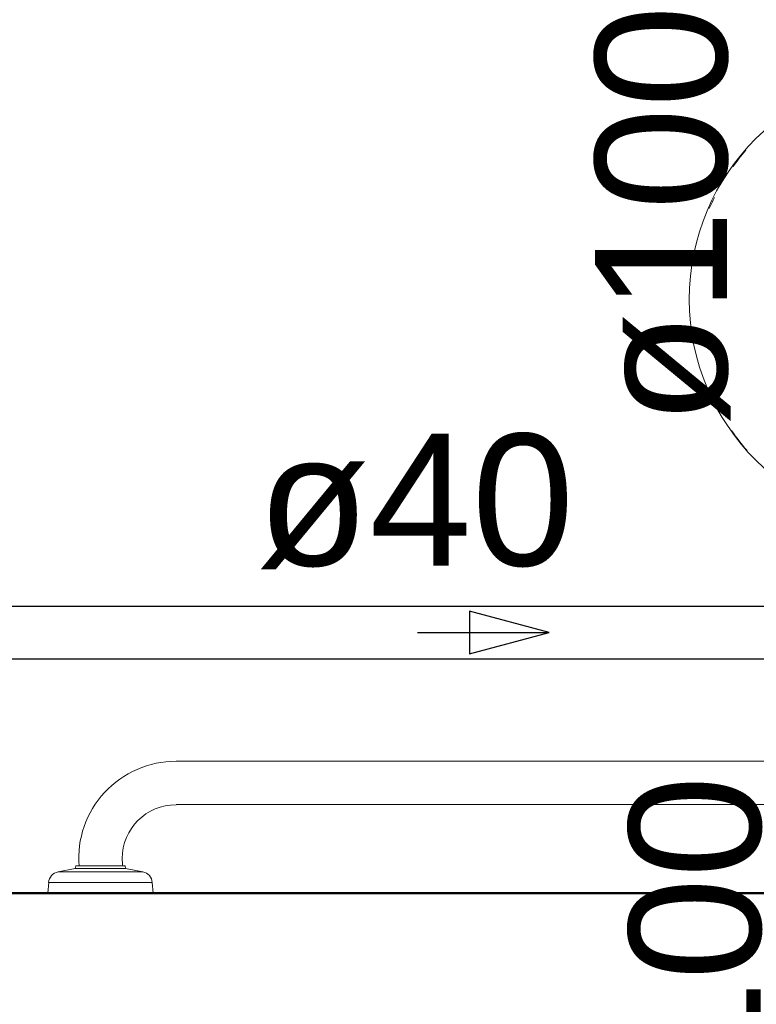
# Model space of a CAD drawing. Header units: millimetres. Extents: x 567 to 934, y -1 to 364.
# Tile 115 of 256: x 611.83 to 612.95, y 106.41 to 107.9. Entities that reach past the tile are written whole.
import ezdxf

# ---------------------------------------------------------------- set-up
doc = ezdxf.new("R2010")
doc.units = ezdxf.units.MM
doc.header["$MEASUREMENT"] = 0
doc.linetypes.add('NULL', pattern=[0])
for name, color, linetype, lineweight in [('A-WALL', 7, 'Continuous', 25), ('Peças hidrossanitárias', 7, 'Continuous', 13), ('TQ-Condutos', 14, 'Continuous', 25), ('TQ-Sentido conduto', 14, 'Continuous', 30), ('TQ-Textos conduto', 7, 'Continuous', 9)]:
    doc.layers.add(name, color=color, linetype=linetype, lineweight=lineweight)
doc.styles.add('Arial', font='arial.ttf')

msp = doc.modelspace()

# ---------------------------------------------------------------- linework, layer by layer
at = {"layer": 'A-WALL', "color": 8, "lineweight": 50}
msp.add_line((614.1591, 106.5742), (610.5591, 106.5742), dxfattribs=at)
at = {"layer": 'Peças hidrossanitárias', "color": 8}
for p, q in [((612.0657, 106.7742), (613.4445, 106.7742)), ((613.4445, 106.7082), (612.0657, 106.7082)), ((611.8868, 106.6062), (611.9129, 106.6116)), ((611.8868, 106.6062), (612.0154, 106.6062)), ((611.9129, 106.6116), (611.9135, 106.6152)), ((611.9893, 106.6116), (611.9129, 106.6116)), ((611.9135, 106.6152), (611.9185, 106.6152)), ((611.9849, 106.6152), (611.9185, 106.6152)), ((611.9849, 106.6152), (611.9887, 106.6152)), ((611.9887, 106.6152), (611.9893, 106.6116)), ((611.9893, 106.6116), (612.0154, 106.6062)), ((611.8711, 106.5742), (611.8725, 106.5902)), ((612.0297, 106.5902), (611.8725, 106.5902)), ((612.0297, 106.5902), (612.0311, 106.5742))]:
    msp.add_line(p, q, dxfattribs=at)
for centre, radius, start, end in [((613.1894, 107.4745), 0.3451, 90, 270), ((613.1933, 107.4742), 0.3472, 139.2774, 144.4357), ((613.1933, 107.4742), 0.3472, 153.517, 156.5818), ((613.1933, 107.4742), 0.3472, 202.7143, 206.7186), ((613.1933, 107.4742), 0.3472, 214.8919, 221.2036), ((612.0657, 106.6265), 0.1476, 90, 184.4129), ((612.0657, 106.6265), 0.0816, 90, 180), ((612.0657, 106.6265), 0.0816, 180, 187.9985), ((611.8904, 106.5886), 0.018, 101.5607, 175), ((612.0118, 106.5886), 0.018, 5, 78.4393)]:
    msp.add_arc(centre, radius, start, end, dxfattribs=at)
at = {"layer": 'TQ-Condutos'}
for p, q in [((611.3501, 107.0095), (613.7138, 107.0095)), ((611.3501, 106.9295), (613.7138, 106.9295))]:
    msp.add_line(p, q, dxfattribs=at)
at = {"layer": 'TQ-Sentido conduto'}
for p, q in [((612.6319, 106.9695), (612.5112, 107.0019)), ((612.5112, 107.0019), (612.5112, 106.9372)), ((612.5112, 106.9372), (612.6319, 106.9695))]:
    msp.add_line(p, q, dxfattribs=at)
msp.add_lwpolyline([(612.4319, 106.9695), (612.6319, 106.9695)], dxfattribs=at)

# ---------------------------------------------------------------- texts
at = {"layer": 'TQ-Textos conduto', "linetype": 'NULL', "char_height": 0.2, "width": 1.273476, "attachment_point": 8, "rotation": 90.0002, "line_spacing_factor": 0.6, "style": 'Arial'}
for insert in [(612.907, 107.6024), (612.9581, 106.4342)]:
    msp.add_mtext('ø100', dxfattribs=dict(at, insert=insert))
at = {"layer": 'TQ-Textos conduto', "linetype": 'NULL', "insert": (612.4291, 107.0653), "char_height": 0.2, "width": 0.962805, "attachment_point": 8, "line_spacing_factor": 0.6, "style": 'Arial'}
msp.add_mtext('ø40', dxfattribs=at)

doc.saveas('drawing.dxf')
